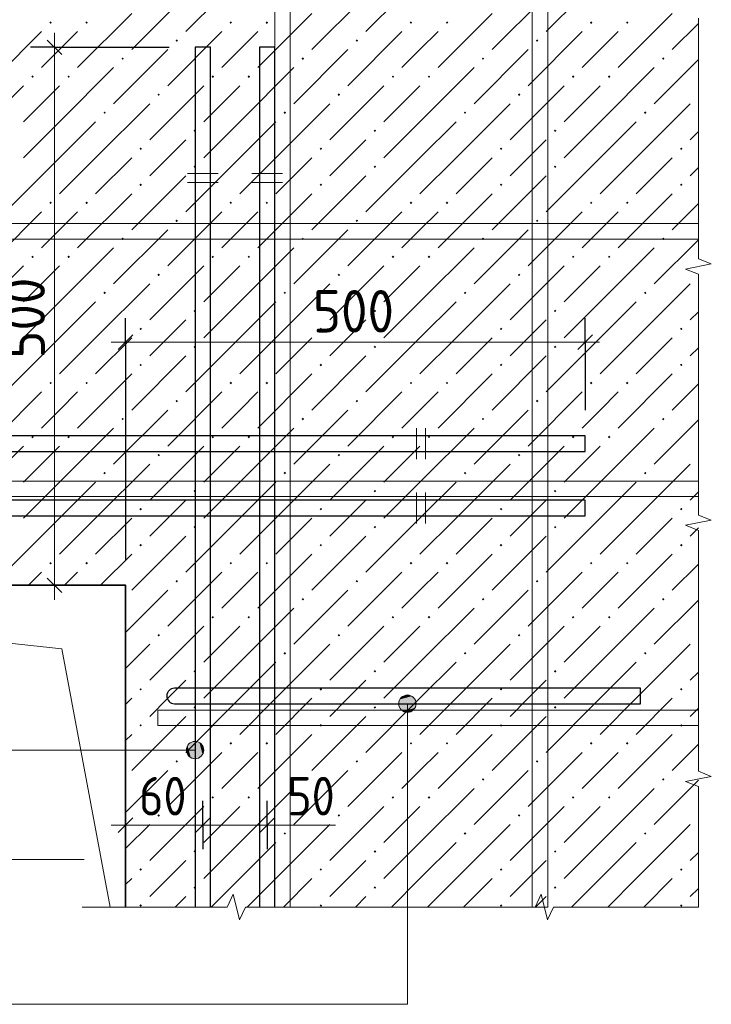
# Model space of a CAD drawing. Header units: millimetres. Extents: x 0 to 42000, y 0 to 29700.
# Tile 7 of 10: x 27479 to 31061, y 10281 to 15381. Entities that reach past the tile are written whole.
import ezdxf

# ---------------------------------------------------------------- set-up
doc = ezdxf.new("R2010")
doc.units = ezdxf.units.MM
for name, color, linetype, lineweight in [('Standard', 7, 'Continuous', 25), ('Размерная линия_ общее', 7, 'Continuous', 13), ('Текст_ общее', 7, 'Continuous', 25)]:
    doc.layers.add(name, color=color, linetype=linetype, lineweight=lineweight)
doc.styles.add('ISOCPEUR', font='txt')

msp = doc.modelspace()

# ---------------------------------------------------------------- hatches: boundary and pattern name
at = {"layer": 'Standard', "linetype": 'Continuous', "lineweight": 13, "transparency": 33554687}
for points in [[(27632.5, 15366), (27639, 15372.5), (27645.5, 15366), (27639, 15359.5)], [(27819.2, 15366), (27825.7, 15372.5), (27832.2, 15366), (27825.7, 15359.5)], [(28565.9, 15366), (28572.4, 15372.5), (28578.9, 15366), (28572.4, 15359.5)], [(28752.5, 15366), (28759, 15372.5), (28765.5, 15366), (28759, 15359.5)], [(29499.2, 15366), (29505.7, 15372.5), (29512.2, 15366), (29505.7, 15359.5)], [(29685.9, 15366), (29692.4, 15372.5), (29698.9, 15366), (29692.4, 15359.5)], [(30432.5, 15366), (30439, 15372.5), (30445.5, 15366), (30439, 15359.5)], [(30619.2, 15366), (30625.7, 15372.5), (30632.2, 15366), (30625.7, 15359.5)], [(28285.9, 15272.7), (28292.4, 15279.2), (28298.9, 15272.7), (28292.4, 15266.2)], [(29219.2, 15272.7), (29225.7, 15279.2), (29232.2, 15272.7), (29225.7, 15266.2)], [(30152.5, 15272.7), (30159, 15279.2), (30165.5, 15272.7), (30159, 15266.2)], [(28005.9, 15179.3), (28012.4, 15185.8), (28018.9, 15179.3), (28012.4, 15172.8)], [(28939.2, 15179.3), (28945.7, 15185.8), (28952.2, 15179.3), (28945.7, 15172.8)], [(29872.5, 15179.3), (29879, 15185.8), (29885.5, 15179.3), (29879, 15172.8)], [(30805.9, 15179.3), (30812.4, 15185.8), (30818.9, 15179.3), (30812.4, 15172.8)], [(27539.2, 15086), (27545.7, 15092.5), (27552.2, 15086), (27545.7, 15079.5)], [(27725.9, 15086), (27732.4, 15092.5), (27738.8, 15086), (27732.4, 15079.5)], [(28472.5, 15086), (28479, 15092.5), (28485.5, 15086), (28479, 15079.5)], [(28659.2, 15086), (28665.7, 15092.5), (28672.2, 15086), (28665.7, 15079.5)], [(29405.9, 15086), (29412.4, 15092.5), (29418.9, 15086), (29412.4, 15079.5)], [(29592.5, 15086), (29599, 15092.5), (29605.5, 15086), (29599, 15079.5)], [(30339.2, 15086), (30345.7, 15092.5), (30352.2, 15086), (30345.7, 15079.5)], [(30525.9, 15086), (30532.4, 15092.5), (30538.8, 15086), (30532.4, 15079.5)], [(28192.5, 14992.7), (28199, 14999.2), (28205.5, 14992.7), (28199, 14986.2)], [(29125.9, 14992.7), (29132.4, 14999.2), (29138.8, 14992.7), (29132.4, 14986.2)], [(30059.2, 14992.7), (30065.7, 14999.2), (30072.2, 14992.7), (30065.7, 14986.2)], [(30992.5, 14992.7), (30994.7, 14994.8), (30994.7, 14990.5)], [(27912.5, 14899.3), (27919, 14905.8), (27925.5, 14899.3), (27919, 14892.8)], [(28845.8, 14899.3), (28852.3, 14905.8), (28858.9, 14899.3), (28852.3, 14892.8)], [(29779.2, 14899.3), (29785.7, 14905.8), (29792.2, 14899.3), (29785.7, 14892.8)], [(30712.5, 14899.3), (30719, 14905.8), (30725.5, 14899.3), (30719, 14892.8)], [(28379.2, 14806), (28385.7, 14812.5), (28392.2, 14806), (28385.7, 14799.5)], [(29312.5, 14806), (29319, 14812.5), (29325.5, 14806), (29319, 14799.5)], [(30245.8, 14806), (30252.3, 14812.5), (30258.9, 14806), (30252.3, 14799.5)], [(28099.2, 14712.7), (28105.7, 14719.2), (28112.2, 14712.7), (28105.7, 14706.2)], [(29032.5, 14712.7), (29039, 14719.2), (29045.5, 14712.7), (29039, 14706.2)], [(29965.9, 14712.7), (29972.4, 14719.2), (29978.9, 14712.7), (29972.4, 14706.2)], [(30899.2, 14712.7), (30905.7, 14719.2), (30912.2, 14712.7), (30905.7, 14706.2)], [(28379.2, 14619.3), (28385.7, 14625.8), (28392.2, 14619.3), (28385.7, 14612.8)], [(29312.5, 14619.3), (29319, 14625.8), (29325.5, 14619.3), (29319, 14612.8)], [(30245.8, 14619.3), (30252.3, 14625.8), (30258.9, 14619.3), (30252.3, 14612.8)], [(28099.2, 14526), (28105.7, 14532.5), (28112.2, 14526), (28105.7, 14519.5)], [(29032.5, 14526), (29039, 14532.5), (29045.5, 14526), (29039, 14519.5)], [(29965.9, 14526), (29972.4, 14532.5), (29978.9, 14526), (29972.4, 14519.5)], [(30899.2, 14526), (30905.7, 14532.5), (30912.2, 14526), (30905.7, 14519.5)], [(27632.5, 14432.7), (27639, 14439.2), (27645.5, 14432.7), (27639, 14426.2)], [(27819.2, 14432.7), (27825.7, 14439.2), (27832.2, 14432.7), (27825.7, 14426.2)], [(28565.9, 14432.7), (28572.4, 14439.2), (28578.9, 14432.7), (28572.4, 14426.2)], [(28752.5, 14432.7), (28759, 14439.2), (28765.5, 14432.7), (28759, 14426.2)], [(29499.2, 14432.7), (29505.7, 14439.2), (29512.2, 14432.7), (29505.7, 14426.2)], [(29685.9, 14432.7), (29692.4, 14439.2), (29698.9, 14432.7), (29692.4, 14426.2)], [(30432.5, 14432.7), (30439, 14439.2), (30445.5, 14432.7), (30439, 14426.2)], [(30619.2, 14432.7), (30625.7, 14439.2), (30632.2, 14432.7), (30625.7, 14426.2)], [(28285.9, 14339.3), (28292.4, 14345.8), (28298.9, 14339.3), (28292.4, 14332.8)], [(29219.2, 14339.3), (29225.7, 14345.8), (29232.2, 14339.3), (29225.7, 14332.8)], [(30152.5, 14339.3), (30159, 14345.8), (30165.5, 14339.3), (30159, 14332.8)], [(28005.9, 14246), (28012.4, 14252.5), (28018.9, 14246), (28012.4, 14239.5)], [(28939.2, 14246), (28945.7, 14252.5), (28952.2, 14246), (28945.7, 14239.5)], [(29872.5, 14246), (29879, 14252.5), (29885.5, 14246), (29879, 14239.5)], [(30805.9, 14246), (30812.4, 14252.5), (30818.9, 14246), (30812.4, 14239.5)], [(27539.2, 14152.7), (27545.7, 14159.2), (27552.2, 14152.7), (27545.7, 14146.2)], [(27725.9, 14152.7), (27732.4, 14159.2), (27738.8, 14152.7), (27732.4, 14146.2)], [(28472.5, 14152.7), (28479, 14159.2), (28485.5, 14152.7), (28479, 14146.2)], [(28659.2, 14152.7), (28665.7, 14159.2), (28672.2, 14152.7), (28665.7, 14146.2)], [(29405.9, 14152.7), (29412.4, 14159.2), (29418.9, 14152.7), (29412.4, 14146.2)], [(29592.5, 14152.7), (29599, 14159.2), (29605.5, 14152.7), (29599, 14146.2)], [(30339.2, 14152.7), (30345.7, 14159.2), (30352.2, 14152.7), (30345.7, 14146.2)], [(30525.9, 14152.7), (30532.4, 14159.2), (30538.8, 14152.7), (30532.4, 14146.2)], [(28192.5, 14059.3), (28199, 14065.8), (28205.5, 14059.3), (28199, 14052.8)], [(29125.9, 14059.3), (29132.4, 14065.8), (29138.8, 14059.3), (29132.4, 14052.8)], [(30059.2, 14059.3), (30065.7, 14065.8), (30072.2, 14059.3), (30065.7, 14052.8)], [(30992.5, 14059.3), (30994.7, 14061.5), (30994.7, 14057.2)], [(27912.5, 13966), (27919, 13972.5), (27925.5, 13966), (27919, 13959.5)], [(28845.8, 13966), (28852.3, 13972.5), (28858.9, 13966), (28852.3, 13959.5)], [(29779.2, 13966), (29785.7, 13972.5), (29792.2, 13966), (29785.7, 13959.5)], [(30712.5, 13966), (30719, 13972.5), (30725.5, 13966), (30719, 13959.5)], [(28379.2, 13872.7), (28385.7, 13879.2), (28392.2, 13872.7), (28385.7, 13866.2)], [(29312.5, 13872.7), (29319, 13879.2), (29325.5, 13872.7), (29319, 13866.2)], [(30245.8, 13872.7), (30252.3, 13879.2), (30258.9, 13872.7), (30252.3, 13866.2)], [(28099.2, 13779.3), (28105.7, 13785.8), (28112.2, 13779.3), (28105.7, 13772.8)], [(29032.5, 13779.3), (29039, 13785.8), (29045.5, 13779.3), (29039, 13772.8)], [(29965.9, 13779.3), (29972.4, 13785.8), (29978.9, 13779.3), (29972.4, 13772.8)], [(30899.2, 13779.3), (30905.7, 13785.8), (30912.2, 13779.3), (30905.7, 13772.8)], [(28379.2, 13686), (28385.7, 13692.5), (28392.2, 13686), (28385.7, 13679.5)], [(29312.5, 13686), (29319, 13692.5), (29325.5, 13686), (29319, 13679.5)], [(30245.8, 13686), (30252.3, 13692.5), (30258.9, 13686), (30252.3, 13679.5)], [(28099.2, 13592.7), (28105.7, 13599.2), (28112.2, 13592.7), (28105.7, 13586.2)], [(29032.5, 13592.7), (29039, 13599.2), (29045.5, 13592.7), (29039, 13586.2)], [(29965.9, 13592.7), (29972.4, 13599.2), (29978.9, 13592.7), (29972.4, 13586.2)], [(30899.2, 13592.7), (30905.7, 13599.2), (30912.2, 13592.7), (30905.7, 13586.2)], [(27632.5, 13499.3), (27639, 13505.8), (27645.5, 13499.3), (27639, 13492.8)], [(27819.2, 13499.3), (27825.7, 13505.8), (27832.2, 13499.3), (27825.7, 13492.8)], [(28565.9, 13499.3), (28572.4, 13505.8), (28578.9, 13499.3), (28572.4, 13492.8)], [(28752.5, 13499.3), (28759, 13505.8), (28765.5, 13499.3), (28759, 13492.8)], [(29499.2, 13499.3), (29505.7, 13505.8), (29512.2, 13499.3), (29505.7, 13492.8)], [(29685.9, 13499.3), (29692.4, 13505.8), (29698.9, 13499.3), (29692.4, 13492.8)], [(30432.5, 13499.3), (30439, 13505.8), (30445.5, 13499.3), (30439, 13492.8)], [(30619.2, 13499.3), (30625.7, 13505.8), (30632.2, 13499.3), (30625.7, 13492.8)], [(28285.9, 13406), (28292.4, 13412.5), (28298.9, 13406), (28292.4, 13399.5)], [(29219.2, 13406), (29225.7, 13412.5), (29232.2, 13406), (29225.7, 13399.5)], [(30152.5, 13406), (30159, 13412.5), (30165.5, 13406), (30159, 13399.5)], [(28005.9, 13312.7), (28012.4, 13319.2), (28018.9, 13312.7), (28012.4, 13306.2)], [(28939.2, 13312.7), (28945.7, 13319.2), (28952.2, 13312.7), (28945.7, 13306.2)], [(29872.5, 13312.7), (29879, 13319.2), (29885.5, 13312.7), (29879, 13306.2)], [(30805.9, 13312.7), (30812.4, 13319.2), (30818.9, 13312.7), (30812.4, 13306.2)], [(27539.2, 13219.3), (27545.7, 13225.8), (27552.2, 13219.3), (27545.7, 13212.8)], [(27725.9, 13219.3), (27732.4, 13225.8), (27738.8, 13219.3), (27732.4, 13212.8)], [(28472.5, 13219.3), (28479, 13225.8), (28485.5, 13219.3), (28479, 13212.8)], [(28659.2, 13219.3), (28665.7, 13225.8), (28672.2, 13219.3), (28665.7, 13212.8)], [(29405.9, 13219.3), (29412.4, 13225.8), (29418.9, 13219.3), (29412.4, 13212.8)], [(29592.5, 13219.3), (29599, 13225.8), (29605.5, 13219.3), (29599, 13212.8)], [(30339.2, 13219.3), (30345.7, 13225.8), (30352.2, 13219.3), (30345.7, 13212.8)], [(30525.9, 13219.3), (30532.4, 13225.8), (30538.8, 13219.3), (30532.4, 13212.8)], [(28192.5, 13126), (28199, 13132.5), (28205.5, 13126), (28199, 13119.5)], [(29125.9, 13126), (29132.4, 13132.5), (29138.8, 13126), (29132.4, 13119.5)], [(30059.2, 13126), (30065.7, 13132.5), (30072.2, 13126), (30065.7, 13119.5)], [(30992.5, 13126), (30994.7, 13128.1), (30994.7, 13123.8)], [(27912.5, 13032.7), (27919, 13039.2), (27925.5, 13032.7), (27919, 13026.2)], [(28845.8, 13032.7), (28852.3, 13039.2), (28858.9, 13032.7), (28852.3, 13026.2)], [(29779.2, 13032.7), (29785.7, 13039.2), (29792.2, 13032.7), (29785.7, 13026.2)], [(30712.5, 13032.7), (30719, 13039.2), (30725.5, 13032.7), (30719, 13026.2)], [(28379.2, 12939.3), (28385.7, 12945.8), (28392.2, 12939.3), (28385.7, 12932.8)], [(29312.5, 12939.3), (29319, 12945.8), (29325.5, 12939.3), (29319, 12932.8)], [(30245.8, 12939.3), (30252.3, 12945.8), (30258.9, 12939.3), (30252.3, 12932.8)], [(28099.2, 12846), (28105.7, 12852.5), (28112.2, 12846), (28105.7, 12839.5)], [(29032.5, 12846), (29039, 12852.5), (29045.5, 12846), (29039, 12839.5)], [(29965.9, 12846), (29972.4, 12852.5), (29978.9, 12846), (29972.4, 12839.5)], [(30899.2, 12846), (30905.7, 12852.5), (30912.2, 12846), (30905.7, 12839.5)], [(28379.2, 12752.7), (28385.7, 12759.2), (28392.2, 12752.7), (28385.7, 12746.2)], [(29312.5, 12752.7), (29319, 12759.2), (29325.5, 12752.7), (29319, 12746.2)], [(30245.8, 12752.7), (30252.3, 12759.2), (30258.9, 12752.7), (30252.3, 12746.2)], [(28099.2, 12659.3), (28105.7, 12665.8), (28112.2, 12659.3), (28105.7, 12652.8)], [(29032.5, 12659.3), (29039, 12665.8), (29045.5, 12659.3), (29039, 12652.8)], [(29965.9, 12659.3), (29972.4, 12665.8), (29978.9, 12659.3), (29972.4, 12652.8)], [(30899.2, 12659.3), (30905.7, 12665.8), (30912.2, 12659.3), (30905.7, 12652.8)], [(27632.5, 12566), (27639, 12572.5), (27645.5, 12566), (27639, 12559.5)], [(27819.2, 12566), (27825.7, 12572.5), (27832.2, 12566), (27825.7, 12559.5)], [(28565.9, 12566), (28572.4, 12572.5), (28578.9, 12566), (28572.4, 12559.5)], [(28752.5, 12566), (28759, 12572.5), (28765.5, 12566), (28759, 12559.5)], [(29499.2, 12566), (29505.7, 12572.5), (29512.2, 12566), (29505.7, 12559.5)], [(29685.9, 12566), (29692.4, 12572.5), (29698.9, 12566), (29692.4, 12559.5)], [(30432.5, 12566), (30439, 12572.5), (30445.5, 12566), (30439, 12559.5)], [(30619.2, 12566), (30625.7, 12572.5), (30632.2, 12566), (30625.7, 12559.5)], [(28285.9, 12472.7), (28292.4, 12479.2), (28298.9, 12472.7), (28292.4, 12466.2)], [(29219.2, 12472.7), (29225.7, 12479.2), (29232.2, 12472.7), (29225.7, 12466.2)], [(30152.5, 12472.7), (30159, 12479.2), (30165.5, 12472.7), (30159, 12466.2)], [(28939.2, 12379.3), (28945.7, 12385.8), (28952.2, 12379.3), (28945.7, 12372.8)], [(29872.5, 12379.3), (29879, 12385.8), (29885.5, 12379.3), (29879, 12372.8)], [(30805.9, 12379.3), (30812.4, 12385.8), (30818.9, 12379.3), (30812.4, 12372.8)], [(28472.5, 12286), (28479, 12292.5), (28485.5, 12286), (28479, 12279.5)], [(28659.2, 12286), (28665.7, 12292.5), (28672.2, 12286), (28665.7, 12279.5)], [(29405.9, 12286), (29412.4, 12292.5), (29418.9, 12286), (29412.4, 12279.5)], [(29592.5, 12286), (29599, 12292.5), (29605.5, 12286), (29599, 12279.5)], [(30339.2, 12286), (30345.7, 12292.5), (30352.2, 12286), (30345.7, 12279.5)], [(30525.9, 12286), (30532.4, 12292.5), (30538.8, 12286), (30532.4, 12279.5)], [(28192.5, 12192.7), (28199, 12199.2), (28205.5, 12192.7), (28199, 12186.2)], [(29125.9, 12192.7), (29132.4, 12199.2), (29138.8, 12192.7), (29132.4, 12186.2)], [(30059.2, 12192.7), (30065.7, 12199.2), (30072.2, 12192.7), (30065.7, 12186.2)], [(30992.5, 12192.7), (30994.7, 12194.8), (30994.7, 12190.5)], [(28845.8, 12099.3), (28852.3, 12105.8), (28858.9, 12099.3), (28852.3, 12092.8)], [(29779.2, 12099.3), (29785.7, 12105.8), (29792.2, 12099.3), (29785.7, 12092.8)], [(30712.5, 12099.3), (30719, 12105.8), (30725.5, 12099.3), (30719, 12092.8)], [(28379.2, 12006), (28385.7, 12012.5), (28392.2, 12006), (28385.7, 11999.5)], [(29312.5, 12006), (29319, 12012.5), (29325.5, 12006), (29319, 11999.5)], [(30245.8, 12006), (30252.3, 12012.5), (30258.9, 12006), (30252.3, 11999.5)], [(28099.2, 11912.7), (28105.7, 11919.2), (28112.2, 11912.7), (28105.7, 11906.2)], [(29032.5, 11912.7), (29039, 11919.2), (29045.5, 11912.7), (29039, 11906.2)], [(29965.9, 11912.7), (29972.4, 11919.2), (29978.9, 11912.7), (29972.4, 11906.2)], [(30899.2, 11912.7), (30905.7, 11919.2), (30912.2, 11912.7), (30905.7, 11906.2)], [(28379.2, 11819.3), (28385.7, 11825.8), (28392.2, 11819.3), (28385.7, 11812.8)], [(29312.5, 11819.3), (29319, 11825.8), (29325.5, 11819.3), (29319, 11812.8)], [(30245.8, 11819.3), (30252.3, 11825.8), (30258.9, 11819.3), (30252.3, 11812.8)], [(28099.2, 11726), (28105.7, 11732.5), (28112.2, 11726), (28105.7, 11719.5)], [(29032.5, 11726), (29039, 11732.5), (29045.5, 11726), (29039, 11719.5)], [(29965.9, 11726), (29972.4, 11732.5), (29978.9, 11726), (29972.4, 11719.5)], [(30899.2, 11726), (30905.7, 11732.5), (30912.2, 11726), (30905.7, 11719.5)], [(28565.9, 11632.7), (28572.4, 11639.2), (28578.9, 11632.7), (28572.4, 11626.2)], [(28752.5, 11632.7), (28759, 11639.2), (28765.5, 11632.7), (28759, 11626.2)], [(29499.2, 11632.7), (29505.7, 11639.2), (29512.2, 11632.7), (29505.7, 11626.2)], [(29685.9, 11632.7), (29692.4, 11639.2), (29698.9, 11632.7), (29692.4, 11626.2)], [(30432.5, 11632.7), (30439, 11639.2), (30445.5, 11632.7), (30439, 11626.2)], [(30619.2, 11632.7), (30625.7, 11639.2), (30632.2, 11632.7), (30625.7, 11626.2)], [(28285.9, 11539.3), (28292.4, 11545.8), (28298.9, 11539.3), (28292.4, 11532.8)], [(29219.2, 11539.3), (29225.7, 11545.8), (29232.2, 11539.3), (29225.7, 11532.8)], [(30152.5, 11539.3), (30159, 11545.8), (30165.5, 11539.3), (30159, 11532.8)], [(28939.2, 11446), (28945.7, 11452.5), (28952.2, 11446), (28945.7, 11439.5)], [(29872.5, 11446), (29879, 11452.5), (29885.5, 11446), (29879, 11439.5)], [(30805.9, 11446), (30812.4, 11452.5), (30818.9, 11446), (30812.4, 11439.5)], [(28472.5, 11352.7), (28479, 11359.2), (28485.5, 11352.7), (28479, 11346.2)], [(28659.2, 11352.7), (28665.7, 11359.2), (28672.2, 11352.7), (28665.7, 11346.2)], [(29405.9, 11352.7), (29412.4, 11359.2), (29418.9, 11352.7), (29412.4, 11346.2)], [(29592.5, 11352.7), (29599, 11359.2), (29605.5, 11352.7), (29599, 11346.2)], [(30339.2, 11352.7), (30345.7, 11359.2), (30352.2, 11352.7), (30345.7, 11346.2)], [(30525.9, 11352.7), (30532.4, 11359.2), (30538.8, 11352.7), (30532.4, 11346.2)], [(28192.5, 11259.3), (28199, 11265.8), (28205.5, 11259.3), (28199, 11252.8)], [(29125.9, 11259.3), (29132.4, 11265.8), (29138.8, 11259.3), (29132.4, 11252.8)], [(30059.2, 11259.3), (30065.7, 11265.8), (30072.2, 11259.3), (30065.7, 11252.8)], [(30992.5, 11259.3), (30994.7, 11261.5), (30994.7, 11257.2)], [(28845.8, 11166), (28852.3, 11172.5), (28858.9, 11166), (28852.3, 11159.5)], [(29779.2, 11166), (29785.7, 11172.5), (29792.2, 11166), (29785.7, 11159.5)], [(30712.5, 11166), (30719, 11172.5), (30725.5, 11166), (30719, 11159.5)], [(28379.2, 11072.7), (28385.7, 11079.2), (28392.2, 11072.7), (28385.7, 11066.2)], [(29312.5, 11072.7), (29319, 11079.2), (29325.5, 11072.7), (29319, 11066.2)], [(30245.8, 11072.7), (30252.3, 11079.2), (30258.9, 11072.7), (30252.3, 11066.2)], [(28099.2, 10979.3), (28105.7, 10985.8), (28112.2, 10979.3), (28105.7, 10972.8)], [(29032.5, 10979.3), (29039, 10985.8), (29045.5, 10979.3), (29039, 10972.8)], [(29965.9, 10979.3), (29972.4, 10985.8), (29978.9, 10979.3), (29972.4, 10972.8)], [(30899.2, 10979.3), (30905.7, 10985.8), (30912.2, 10979.3), (30905.7, 10972.8)], [(28379.2, 10886), (28385.7, 10892.5), (28392.2, 10886), (28385.7, 10879.5)], [(29312.5, 10886), (29319, 10892.5), (29325.5, 10886), (29319, 10879.5)], [(30245.8, 10886), (30252.3, 10892.5), (30258.9, 10886), (30252.3, 10879.5)], [(28099.2, 10792.7), (28105.7, 10799.2), (28112.2, 10792.7), (28105.7, 10786.2)], [(29032.5, 10792.7), (29039, 10799.2), (29045.5, 10792.7), (29039, 10786.2)], [(29965.9, 10792.7), (29972.4, 10799.2), (29978.9, 10792.7), (29972.4, 10786.2)], [(30899.2, 10792.7), (30905.7, 10799.2), (30912.2, 10792.7), (30905.7, 10786.2)]]:
    msp.add_hatch(color=7, dxfattribs=at).paths.add_polyline_path(points, flags=16)
for points in [[(29464.8, 11877), (29509.9, 11877), (29487.4, 11883.3)], [(29442.4, 11838.3), (29532.3, 11838.3), (29526, 11860.8)], [(29442.4, 11838.3), (29526, 11860.8), (29448.6, 11860.8)], [(29448.6, 11815.8), (29532.3, 11838.3), (29442.4, 11838.3)], [(29448.6, 11860.8), (29526, 11860.8), (29509.9, 11877)], [(29448.6, 11860.8), (29509.9, 11877), (29464.8, 11877)], [(29448.6, 11815.8), (29526, 11815.8), (29532.3, 11838.3)], [(29464.8, 11799.6), (29526, 11815.8), (29448.6, 11815.8)], [(29464.8, 11799.6), (29509.9, 11799.6), (29526, 11815.8)], [(29509.9, 11799.6), (29464.8, 11799.6), (29487.4, 11793.3)]]:
    msp.add_hatch(color=7, dxfattribs=at).paths.add_polyline_path(points)
at = {"layer": 'Текст_ общее', "linetype": 'Continuous', "lineweight": 13, "transparency": 33554687}
for points in [[(28364.8, 11559.3), (28364.8, 11636.7), (28348.6, 11620.5)], [(28387.4, 11553), (28387.4, 11643), (28364.8, 11636.7)], [(28387.4, 11553), (28364.8, 11636.7), (28364.8, 11559.3)], [(28409.9, 11559.3), (28409.9, 11636.7), (28387.4, 11643)], [(28409.9, 11559.3), (28387.4, 11643), (28387.4, 11553)], [(28426, 11575.5), (28426, 11620.5), (28409.9, 11636.7)], [(28426, 11575.5), (28409.9, 11636.7), (28409.9, 11559.3)], [(28348.6, 11575.5), (28348.6, 11620.5), (28342.4, 11598)], [(28364.8, 11559.3), (28348.6, 11620.5), (28348.6, 11575.5)], [(28426, 11620.5), (28426, 11575.5), (28432.3, 11598)]]:
    msp.add_hatch(color=7, dxfattribs=at).paths.add_polyline_path(points)

# ---------------------------------------------------------------- linework, layer by layer
at = {"layer": 'Standard', "color": 254, "linetype": 'Continuous', "lineweight": 13, "transparency": 33554687}
for p, q in [((28619, 15599.3), (28339, 15319.3)), ((29552.3, 15599.3), (29272.4, 15319.3)), ((30485.7, 15599.3), (30205.7, 15319.3)), ((28339, 15506), (28059, 15226)), ((29272.4, 15506), (28992.4, 15226)), ((30205.7, 15506), (29925.7, 15226)), ((28059, 15412.7), (27779, 15132.7)), ((28992.4, 15412.7), (28712.4, 15132.7)), ((29925.7, 15412.7), (29645.7, 15132.7)), ((30859, 15412.7), (30579, 15132.7)), ((30994.7, 15361.6), (30859, 15226)), ((27592.4, 15319.3), (27312.4, 15039.3)), ((27685.7, 15226), (27779, 15319.3)), ((28525.7, 15319.3), (28245.7, 15039.3)), ((28619, 15226), (28712.4, 15319.3)), ((29459, 15319.3), (29179, 15039.3)), ((29552.3, 15226), (29645.7, 15319.3)), ((30392.4, 15319.3), (30112.4, 15039.3)), ((30485.7, 15226), (30579, 15319.3)), ((27592.4, 15132.7), (27685.7, 15226)), ((28245.7, 15226), (27965.7, 14946)), ((28525.7, 15132.7), (28619, 15226)), ((29179, 15226), (28899, 14946)), ((29459, 15132.7), (29552.3, 15226)), ((30112.4, 15226), (29832.4, 14946)), ((30392.4, 15132.7), (30485.7, 15226)), ((30994.7, 15175), (30765.7, 14946)), ((27685.7, 14852.7), (27965.7, 15132.7)), ((28619, 14852.7), (28899, 15132.7)), ((29552.3, 14852.7), (29832.4, 15132.7)), ((30485.7, 14852.7), (30765.7, 15132.7)), ((27499, 15039.3), (27219, 14759.3)), ((27685.7, 15039.3), (27499, 14852.7)), ((28432.4, 15039.3), (28152.3, 14759.3)), ((28619, 15039.3), (28432.4, 14852.7)), ((29365.7, 15039.3), (29085.7, 14759.3)), ((29552.3, 15039.3), (29365.7, 14852.7)), ((30299, 15039.3), (30019, 14759.3)), ((30485.7, 15039.3), (30299, 14852.7)), ((27872.4, 14666), (28152.3, 14946)), ((28805.7, 14666), (29085.7, 14946)), ((29739, 14666), (30019, 14946)), ((30672.4, 14666), (30952.3, 14946)), ((27685.7, 14852.7), (27499, 14666)), ((27872.4, 14852.7), (27685.7, 14666)), ((28619, 14852.7), (28432.4, 14666)), ((28805.7, 14852.7), (28619, 14666)), ((29552.3, 14852.7), (29365.7, 14666)), ((29739, 14852.7), (29552.3, 14666)), ((30485.7, 14852.7), (30299, 14666)), ((30672.4, 14852.7), (30485.7, 14666)), ((30994.7, 14801.6), (30952.3, 14759.3)), ((28245.7, 14666), (28339, 14759.3)), ((29179, 14666), (29272.4, 14759.3)), ((30112.4, 14666), (30205.7, 14759.3)), ((27685.7, 14666), (27405.7, 14386)), ((27872.4, 14666), (27685.7, 14479.3)), ((28059, 14666), (27872.4, 14479.3)), ((28152.3, 14572.7), (28245.7, 14666)), ((28619, 14666), (28339, 14386)), ((28805.7, 14666), (28619, 14479.3)), ((28992.4, 14666), (28805.7, 14479.3)), ((29085.7, 14572.7), (29179, 14666)), ((29552.3, 14666), (29272.4, 14386)), ((29739, 14666), (29552.3, 14479.3)), ((29925.7, 14666), (29739, 14479.3)), ((30019, 14572.7), (30112.4, 14666)), ((30485.7, 14666), (30205.7, 14386)), ((30672.4, 14666), (30485.7, 14479.3)), ((30859, 14666), (30672.4, 14479.3)), ((30952.3, 14572.7), (30994.7, 14615)), ((28339, 14572.7), (28059, 14292.7)), ((29272.4, 14572.7), (28992.4, 14292.7)), ((30205.7, 14572.7), (29925.7, 14292.7)), ((28059, 14479.3), (27779, 14199.3)), ((28992.4, 14479.3), (28712.4, 14199.3)), ((29925.7, 14479.3), (29645.7, 14199.3)), ((30859, 14479.3), (30579, 14199.3)), ((27592.4, 14386), (27312.4, 14106)), ((27685.7, 14292.7), (27779, 14386)), ((28525.7, 14386), (28245.7, 14106)), ((28619, 14292.7), (28712.4, 14386)), ((29459, 14386), (29179, 14106)), ((29552.3, 14292.7), (29645.7, 14386)), ((30392.4, 14386), (30112.4, 14106)), ((30485.7, 14292.7), (30579, 14386)), ((30994.7, 14428.3), (30859, 14292.7)), ((27592.4, 14199.3), (27685.7, 14292.7)), ((28245.7, 14292.7), (27965.7, 14012.7)), ((28525.7, 14199.3), (28619, 14292.7)), ((29179, 14292.7), (28899, 14012.7)), ((29459, 14199.3), (29552.3, 14292.7)), ((30112.4, 14292.7), (29832.4, 14012.7)), ((30392.4, 14199.3), (30485.7, 14292.7)), ((30994.7, 14241.6), (30765.7, 14012.7)), ((27685.7, 13919.3), (27965.7, 14199.3)), ((28619, 13919.3), (28899, 14199.3)), ((29552.3, 13919.3), (29832.4, 14199.3)), ((30485.7, 13919.3), (30765.7, 14199.3)), ((27499, 14106), (27219, 13826)), ((27685.7, 14106), (27499, 13919.3)), ((28432.4, 14106), (28152.3, 13826)), ((28619, 14106), (28432.4, 13919.3)), ((29365.7, 14106), (29085.7, 13826)), ((29552.3, 14106), (29365.7, 13919.3)), ((30299, 14106), (30019, 13826)), ((30485.7, 14106), (30299, 13919.3)), ((27872.4, 13732.7), (28152.3, 14012.7)), ((28805.7, 13732.7), (29085.7, 14012.7)), ((29739, 13732.7), (30019, 14012.7)), ((30672.4, 13732.7), (30952.3, 14012.7)), ((27685.7, 13919.3), (27499, 13732.7)), ((27872.4, 13919.3), (27685.7, 13732.7)), ((28619, 13919.3), (28432.4, 13732.7)), ((28805.7, 13919.3), (28619, 13732.7)), ((29552.3, 13919.3), (29365.7, 13732.7)), ((29739, 13919.3), (29552.3, 13732.7)), ((30485.7, 13919.3), (30299, 13732.7)), ((30672.4, 13919.3), (30485.7, 13732.7)), ((28245.7, 13732.7), (28339, 13826)), ((29179, 13732.7), (29272.4, 13826)), ((30112.4, 13732.7), (30205.7, 13826)), ((30994.7, 13868.3), (30952.3, 13826)), ((27685.7, 13732.7), (27405.7, 13452.7)), ((27872.4, 13732.7), (27685.7, 13546)), ((28059, 13732.7), (27872.4, 13546)), ((28152.3, 13639.3), (28245.7, 13732.7)), ((28619, 13732.7), (28339, 13452.7)), ((28805.7, 13732.7), (28619, 13546)), ((28992.4, 13732.7), (28805.7, 13546)), ((29085.7, 13639.3), (29179, 13732.7)), ((29552.3, 13732.7), (29272.4, 13452.7)), ((29739, 13732.7), (29552.3, 13546)), ((29925.7, 13732.7), (29739, 13546)), ((30019, 13639.3), (30112.4, 13732.7)), ((30485.7, 13732.7), (30205.7, 13452.7)), ((30672.4, 13732.7), (30485.7, 13546)), ((30859, 13732.7), (30672.4, 13546)), ((30952.3, 13639.3), (30994.7, 13681.6)), ((28339, 13639.3), (28059, 13359.3)), ((29272.4, 13639.3), (28992.4, 13359.3)), ((30205.7, 13639.3), (29925.7, 13359.3)), ((28059, 13546), (27779, 13266)), ((28992.4, 13546), (28712.4, 13266)), ((29925.7, 13546), (29645.7, 13266)), ((30859, 13546), (30579, 13266)), ((30994.7, 13495), (30859, 13359.3)), ((27592.4, 13452.7), (27312.4, 13172.7)), ((27685.7, 13359.3), (27779, 13452.7)), ((28525.7, 13452.7), (28245.7, 13172.7)), ((28619, 13359.3), (28712.4, 13452.7)), ((29459, 13452.7), (29179, 13172.7)), ((29552.3, 13359.3), (29645.7, 13452.7)), ((30392.4, 13452.7), (30112.4, 13172.7)), ((30485.7, 13359.3), (30579, 13452.7)), ((27592.4, 13266), (27685.7, 13359.3)), ((28245.7, 13359.3), (27965.7, 13079.3)), ((28525.7, 13266), (28619, 13359.3)), ((29179, 13359.3), (28899, 13079.3)), ((29459, 13266), (29552.3, 13359.3)), ((30112.4, 13359.3), (29832.4, 13079.3)), ((30392.4, 13266), (30485.7, 13359.3)), ((27685.7, 12986), (27965.7, 13266)), ((28619, 12986), (28899, 13266)), ((29552.3, 12986), (29832.4, 13266)), ((30485.7, 12986), (30765.7, 13266)), ((30994.7, 13308.3), (30765.7, 13079.3)), ((27499, 13172.7), (27219, 12892.7)), ((27685.7, 13172.7), (27499, 12986)), ((28432.4, 13172.7), (28152.3, 12892.7)), ((28619, 13172.7), (28432.4, 12986)), ((29365.7, 13172.7), (29085.7, 12892.7)), ((29552.3, 13172.7), (29365.7, 12986)), ((30299, 13172.7), (30019, 12892.7)), ((30485.7, 13172.7), (30299, 12986)), ((27872.4, 12799.3), (28152.3, 13079.3)), ((28805.7, 12799.3), (29085.7, 13079.3)), ((29739, 12799.3), (30019, 13079.3)), ((30672.4, 12799.3), (30952.3, 13079.3)), ((27685.7, 12986), (27499, 12799.3)), ((27872.4, 12986), (27685.7, 12799.3)), ((28619, 12986), (28432.4, 12799.3)), ((28805.7, 12986), (28619, 12799.3)), ((29552.3, 12986), (29365.7, 12799.3)), ((29739, 12986), (29552.3, 12799.3)), ((30485.7, 12986), (30299, 12799.3)), ((30672.4, 12986), (30485.7, 12799.3)), ((30994.7, 12935), (30952.3, 12892.7)), ((28245.7, 12799.3), (28339, 12892.7)), ((29179, 12799.3), (29272.4, 12892.7)), ((30112.4, 12799.3), (30205.7, 12892.7)), ((27685.7, 12799.3), (27405.7, 12519.3)), ((27872.4, 12799.3), (27685.7, 12612.7)), ((28059, 12799.3), (27872.4, 12612.7)), ((28152.3, 12706), (28245.7, 12799.3)), ((28619, 12799.3), (28339, 12519.3)), ((28805.7, 12799.3), (28619, 12612.7)), ((28992.4, 12799.3), (28805.7, 12612.7)), ((29085.7, 12706), (29179, 12799.3)), ((29552.3, 12799.3), (29272.4, 12519.3)), ((29739, 12799.3), (29552.3, 12612.7)), ((29925.7, 12799.3), (29739, 12612.7)), ((30019, 12706), (30112.4, 12799.3)), ((30485.7, 12799.3), (30205.7, 12519.3)), ((30672.4, 12799.3), (30485.7, 12612.7)), ((30859, 12799.3), (30672.4, 12612.7)), ((28339, 12706), (28059, 12426)), ((29272.4, 12706), (28992.4, 12426)), ((30205.7, 12706), (29925.7, 12426)), ((30952.3, 12706), (30994.7, 12748.3)), ((28059, 12612.7), (27898, 12451.6)), ((28992.4, 12612.7), (28712.4, 12332.7)), ((29925.7, 12612.7), (29645.7, 12332.7)), ((30859, 12612.7), (30579, 12332.7)), ((30994.7, 12561.6), (30859, 12426)), ((27592.4, 12519.3), (27524.6, 12451.6)), ((27711.3, 12451.6), (27779, 12519.3)), ((28525.7, 12519.3), (28245.7, 12239.3)), ((28619, 12426), (28712.4, 12519.3)), ((29459, 12519.3), (29179, 12239.3)), ((29552.3, 12426), (29645.7, 12519.3)), ((30392.4, 12519.3), (30112.4, 12239.3)), ((30485.7, 12426), (30579, 12519.3)), ((28245.7, 12426), (28027.3, 12207.6)), ((28525.7, 12332.7), (28619, 12426)), ((29179, 12426), (28899, 12146)), ((29459, 12332.7), (29552.3, 12426)), ((30112.4, 12426), (29832.4, 12146)), ((30392.4, 12332.7), (30485.7, 12426)), ((30994.7, 12375), (30765.7, 12146)), ((28619, 12052.7), (28899, 12332.7)), ((29552.3, 12052.7), (29832.4, 12332.7)), ((30485.7, 12052.7), (30765.7, 12332.7)), ((28432.4, 12239.3), (28152.3, 11959.3)), ((28619, 12239.3), (28432.4, 12052.7)), ((29365.7, 12239.3), (29085.7, 11959.3)), ((29552.3, 12239.3), (29365.7, 12052.7)), ((30299, 12239.3), (30019, 11959.3)), ((30485.7, 12239.3), (30299, 12052.7)), ((28027.3, 12021), (28152.3, 12146)), ((28805.7, 11866), (29085.7, 12146)), ((29739, 11866), (30019, 12146)), ((30672.4, 11866), (30952.3, 12146)), ((28619, 12052.7), (28432.4, 11866)), ((28805.7, 12052.7), (28619, 11866)), ((29552.3, 12052.7), (29365.7, 11866)), ((29739, 12052.7), (29552.3, 11866)), ((30485.7, 12052.7), (30299, 11866)), ((30672.4, 12052.7), (30485.7, 11866)), ((30994.7, 12001.6), (30952.3, 11959.3)), ((28245.7, 11866), (28339, 11959.3)), ((29179, 11866), (29272.4, 11959.3)), ((30112.4, 11866), (30205.7, 11959.3)), ((28059, 11866), (28027.3, 11834.3)), ((28152.3, 11772.7), (28245.7, 11866)), ((28619, 11866), (28339, 11586)), ((28805.7, 11866), (28619, 11679.3)), ((28992.4, 11866), (28805.7, 11679.3)), ((29085.7, 11772.7), (29179, 11866)), ((29552.3, 11866), (29272.4, 11586)), ((29739, 11866), (29552.3, 11679.3)), ((29925.7, 11866), (29739, 11679.3)), ((30019, 11772.7), (30112.4, 11866)), ((30485.7, 11866), (30205.7, 11586)), ((30672.4, 11866), (30485.7, 11679.3)), ((30859, 11866), (30672.4, 11679.3)), ((30952.3, 11772.7), (30994.7, 11815)), ((28339, 11772.7), (28059, 11492.7)), ((29272.4, 11772.7), (28992.4, 11492.7)), ((30205.7, 11772.7), (29925.7, 11492.7)), ((28059, 11679.3), (28027.3, 11647.7)), ((28992.4, 11679.3), (28712.4, 11399.3)), ((29925.7, 11679.3), (29645.7, 11399.3)), ((30859, 11679.3), (30579, 11399.3)), ((30994.7, 11628.3), (30859, 11492.7)), ((28525.7, 11586), (28245.7, 11306)), ((28619, 11492.7), (28712.4, 11586)), ((29459, 11586), (29179, 11306)), ((29552.3, 11492.7), (29645.7, 11586)), ((30392.4, 11586), (30112.4, 11306)), ((30485.7, 11492.7), (30579, 11586)), ((28245.7, 11492.7), (28027.3, 11274.3)), ((28525.7, 11399.3), (28619, 11492.7)), ((29179, 11492.7), (28899, 11212.7)), ((29459, 11399.3), (29552.3, 11492.7)), ((30112.4, 11492.7), (29832.4, 11212.7)), ((30392.4, 11399.3), (30485.7, 11492.7)), ((30994.7, 11441.6), (30765.7, 11212.7)), ((28619, 11119.3), (28899, 11399.3)), ((29552.3, 11119.3), (29832.4, 11399.3)), ((30485.7, 11119.3), (30765.7, 11399.3)), ((28432.4, 11306), (28152.3, 11026)), ((28619, 11306), (28432.4, 11119.3)), ((29365.7, 11306), (29085.7, 11026)), ((29552.3, 11306), (29365.7, 11119.3)), ((30299, 11306), (30019, 11026)), ((30485.7, 11306), (30299, 11119.3)), ((28027.3, 11087.7), (28152.3, 11212.7)), ((28805.7, 10932.7), (29085.7, 11212.7)), ((29739, 10932.7), (30019, 11212.7)), ((30672.4, 10932.7), (30952.3, 11212.7)), ((28619, 11119.3), (28432.4, 10932.7)), ((28805.7, 11119.3), (28619, 10932.7)), ((29552.3, 11119.3), (29365.7, 10932.7)), ((29739, 11119.3), (29552.3, 10932.7)), ((30485.7, 11119.3), (30299, 10932.7)), ((30672.4, 11119.3), (30485.7, 10932.7)), ((30994.7, 11068.3), (30952.3, 11026)), ((28245.7, 10932.7), (28339, 11026)), ((29179, 10932.7), (29272.4, 11026)), ((30112.4, 10932.7), (30205.7, 11026)), ((28059, 10932.7), (28027.3, 10901)), ((28152.3, 10839.3), (28245.7, 10932.7)), ((28619, 10932.7), (28471.3, 10785)), ((28805.7, 10932.7), (28658, 10785)), ((28992.4, 10932.7), (28844.7, 10785)), ((29085.7, 10839.3), (29179, 10932.7)), ((29552.3, 10932.7), (29404.6, 10785)), ((29739, 10932.7), (29591.3, 10785)), ((29925.7, 10932.7), (29778, 10785)), ((30019, 10839.3), (30112.4, 10932.7)), ((30485.7, 10932.7), (30338, 10785)), ((30672.4, 10932.7), (30524.7, 10785)), ((30859, 10932.7), (30711.3, 10785)), ((30952.3, 10839.3), (30994.7, 10881.6)), ((28339, 10839.3), (28284.6, 10785)), ((29272.4, 10839.3), (29218, 10785)), ((30205.7, 10839.3), (30151.3, 10785))]:
    msp.add_line(p, q, dxfattribs=at)
at = {"layer": 'Standard', "color": 7, "linetype": 'Continuous', "lineweight": 13, "transparency": 33554687}
for p, q in [((30994.7, 15389.6), (30994.7, 14765.9)), ((30994.7, 14765.9), (30994.7, 14142.3)), ((28507.3, 14585), (28347.4, 14585)), ((28507.3, 14538.3), (28347.4, 14538.3)), ((28840.7, 14585), (28680.7, 14585)), ((28840.7, 14538.3), (28680.7, 14538.3)), ((30994.7, 14142.3), (31061.3, 14115.7)), ((31061.3, 14115.7), (30928, 14089.2)), ((30928, 14089.2), (30994.7, 14062.6)), ((30994.7, 14062.6), (30994.7, 13438.9)), ((30994.7, 13438.9), (30994.7, 12815.3)), ((29534.7, 13105), (29534.7, 13265)), ((29581.3, 13105), (29581.3, 13265)), ((29534.7, 12771.6), (29534.7, 12931.6)), ((29581.3, 12771.6), (29581.3, 12931.6)), ((30994.7, 12815.3), (31061.3, 12788.7)), ((31061.3, 12788.7), (30928, 12762.2)), ((30928, 12762.2), (30994.7, 12735.6)), ((30994.7, 12735.6), (30994.7, 12112)), ((30994.7, 12112), (30994.7, 11488.3)), ((29487.4, 11883.3), (29487.4, 11883.3)), ((29442.4, 11838.3), (29442.4, 11838.3)), ((29532.3, 11838.3), (29532.3, 11838.3)), ((29487.4, 11793.3), (29487.4, 11793.3)), ((30994.7, 11488.3), (31061.3, 11461.7)), ((31061.3, 11461.7), (30928, 11435.2)), ((30928, 11435.2), (30994.7, 11408.6)), ((30994.7, 11408.6), (30994.7, 10785)), ((28760.7, 11209.3), (29114, 11209.3)), ((27813.4, 11031.4), (27046.7, 11031.4)), ((28584.8, 10851.6), (28552.9, 10785)), ((28616.8, 10718.3), (28584.8, 10851.6)), ((30180.8, 10851.6), (30148.8, 10785)), ((30212.7, 10718.3), (30180.8, 10851.6)), ((27802.8, 10785), (27802.8, 10785)), ((28552.9, 10785), (27802.8, 10785)), ((28648.7, 10785), (28616.8, 10718.3)), ((29398.7, 10785), (28648.7, 10785)), ((30148.8, 10785), (29398.7, 10785)), ((30244.6, 10785), (30212.7, 10718.3)), ((30994.7, 10785), (30244.6, 10785)), ((30994.7, 10785), (30994.7, 10785)), ((30994.7, 10785), (30994.7, 10785))]:
    msp.add_line(p, q, dxfattribs=at)
at = {"layer": 'Standard', "color": 7, "linetype": 'Continuous', "lineweight": 25, "transparency": 33554687}
for p, q in [((28387.4, 15238.3), (28387.4, 10785)), ((28720.7, 15238.3), (28720.7, 10785)), ((30408, 13225), (25754, 13225)), ((30408, 12891.6), (25754, 12891.6))]:
    msp.add_line(p, q, dxfattribs=at)
at = {"layer": 'Standard', "color": 7, "linetype": 'Continuous', "lineweight": 13, "transparency": 33554687}
for points in [[(28880.7, 16092.9), (28880.7, 10785), (28800.7, 10785), (28800.7, 16092.9), (28880.7, 16092.9)], [(30214, 16092.9), (30214, 10785), (30134, 10785), (30134, 16092.9), (30214, 16092.9)], [(25754, 14245), (30994.7, 14245), (30994.7, 14325), (25754, 14325), (25754, 14245)], [(25754, 12911.6), (30994.7, 12911.6), (30994.7, 12991.6), (25754, 12991.6), (25754, 12911.6)], [(27947.4, 10785), (27697.4, 12121.6), (25754, 12331.6)], [(23361.7, 10281.2), (29487.4, 10281.2), (29487.4, 11838.3)], [(28194, 11725), (30994.7, 11725), (30994.7, 11805), (28194, 11805), (28194, 11725)]]:
    msp.add_lwpolyline(points, dxfattribs=at)
at = {"layer": 'Standard', "color": 7, "linetype": 'Continuous', "lineweight": 25, "transparency": 33554687}
for points in [[(28467.4, 10785), (28467.4, 15238.3), (28387.4, 15238.3)], [(28800.7, 10785), (28800.7, 15238.3), (28720.7, 15238.3)], [(25754, 13145), (30408, 13145), (30408, 13225)], [(25754, 12811.6), (30408, 12811.6), (30408, 12891.6)], [(28280.7, 11838.3), (30694, 11838.3), (30694, 11918.3), (28280.7, 11918.3)]]:
    msp.add_lwpolyline(points, dxfattribs=at)
at = {"layer": 'Standard', "color": 7, "linetype": 'Continuous', "lineweight": 35, "transparency": 33554687}
msp.add_lwpolyline([(28027.3, 10785), (28027.3, 12451.6), (25754, 12451.6)], dxfattribs=at)
at = {"layer": 'Standard', "color": 7, "linetype": 'Continuous', "lineweight": 13, "transparency": 33554687}
msp.add_circle((29487.4, 11838.3), 45, dxfattribs=at)
at = {"layer": 'Standard', "color": 7, "linetype": 'Continuous', "lineweight": 25, "transparency": 33554687}
msp.add_arc((28280.7, 11878.3), 40, 90, 270, dxfattribs=at)
at = {"layer": 'Размерная линия_ общее', "color": 7, "linetype": 'Continuous', "lineweight": 13, "transparency": 33554687}
for p, q in [((27659.5, 15238.3), (27659.5, 15313.3)), ((27659.5, 12451.6), (27659.5, 15238.3)), ((28027.3, 13710.8), (27952.3, 13710.8)), ((28027.3, 13710.8), (30408, 13710.8)), ((30408, 13710.8), (30483, 13710.8)), ((27659.5, 12451.6), (27659.5, 12376.6)), ((28027.3, 11209.3), (27952.3, 11209.3)), ((28027.3, 11209.3), (28427.3, 11209.3)), ((28427.3, 11209.3), (28760.7, 11209.3)), ((28760.7, 11209.3), (28835.7, 11209.3))]:
    msp.add_line(p, q, dxfattribs=at)
at = {"layer": 'Размерная линия_ общее', "color": 7, "linetype": 'Continuous', "lineweight": 25, "transparency": 33554687}
for p, q in [((27697, 15200.8), (27622, 15275.8)), ((27989.8, 13673.3), (28064.8, 13748.3)), ((30370.5, 13673.3), (30445.5, 13748.3)), ((27697, 12414.1), (27622, 12489.1)), ((27989.8, 11171.8), (28064.8, 11246.8)), ((28389.8, 11171.8), (28464.8, 11246.8)), ((28723.2, 11171.8), (28798.2, 11246.8))]:
    msp.add_line(p, q, dxfattribs=at)
at = {"layer": 'Размерная линия_ общее', "color": 253, "linetype": 'Continuous', "lineweight": -3, "true_color": 0xa0a0a0, "transparency": 33554687}
for p, q in [((27659.5, 15238.3), (27534.5, 15238.3)), ((27659.5, 15238.3), (27784.5, 15238.3)), ((27659.5, 15238.3), (28254, 15238.3)), ((28027.3, 13710.8), (28027.3, 13835.8)), ((30408, 13710.8), (30408, 13835.8)), ((28027.3, 13710.8), (28027.3, 13585.8)), ((28027.3, 13710.8), (28027.3, 12585)), ((30408, 13710.8), (30408, 13585.8)), ((30408, 13710.8), (30408, 13358.3)), ((27659.5, 12451.6), (27534.5, 12451.6)), ((27659.5, 12451.6), (27784.5, 12451.6)), ((27659.5, 12451.6), (27894, 12451.6)), ((28027.3, 11209.3), (28027.3, 11334.3)), ((28427.3, 11209.3), (28427.3, 11334.3)), ((28760.7, 11209.3), (28760.7, 11334.3)), ((28027.3, 11209.3), (28027.3, 11084.3)), ((28427.3, 11209.3), (28427.3, 11084.3)), ((28760.7, 11209.3), (28760.7, 11084.3))]:
    msp.add_line(p, q, dxfattribs=at)
at = {"layer": 'Текст_ общее', "color": 7, "linetype": 'Continuous', "lineweight": 13, "transparency": 33554687}
for p, q in [((28387.4, 11643), (28387.4, 11643)), ((28342.4, 11598), (28342.4, 11598)), ((28432.3, 11598), (28432.3, 11598)), ((28387.4, 11553), (28387.4, 11553))]:
    msp.add_line(p, q, dxfattribs=at)
msp.add_lwpolyline([(28387.4, 11598), (25693.9, 11598), (25363, 11928.9)], dxfattribs=at)
msp.add_circle((28387.4, 11598), 45, dxfattribs=at)

# ---------------------------------------------------------------- texts
at = {"layer": 'Размерная линия_ общее', "color": 7, "linetype": 'Continuous', "lineweight": 25, "transparency": 33554687, "insert": (27609.5, 13625), "char_height": 220, "width": 561.988, "attachment_point": 7, "rotation": 90, "style": 'ISOCPEUR'}
msp.add_mtext('\\W0.91;500', dxfattribs=at)
at = {"layer": 'Размерная линия_ общее', "color": 7, "linetype": 'Continuous', "lineweight": 25, "transparency": 33554687, "insert": (28997.7, 13760.8), "char_height": 220, "width": 561.996, "attachment_point": 7, "style": 'ISOCPEUR'}
msp.add_mtext('\\W0.91;500', dxfattribs=at)
at = {"layer": 'Размерная линия_ общее', "color": 7, "linetype": 'Continuous', "lineweight": 18, "transparency": 33554687, "char_height": 200, "width": 367.202, "attachment_point": 7, "style": 'ISOCPEUR'}
for s, insert in [('\\W0.87;60', (28097.4, 11259.3)), ('\\W0.87;50', (28864.8, 11259.3))]:
    msp.add_mtext(s, dxfattribs=dict(at, insert=insert))

doc.saveas('drawing.dxf')
